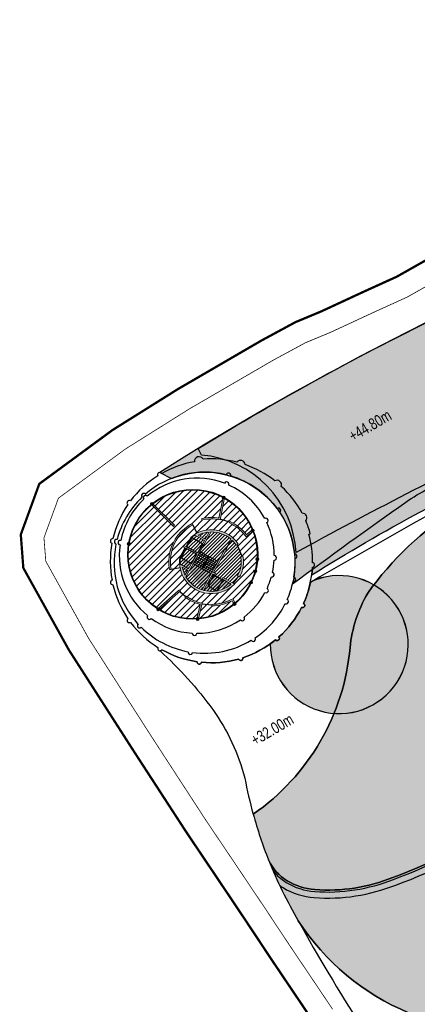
# Model space of a CAD drawing. Header units: millimetres. Extents: x -1402 to -179, y -280 to 6164.
# Tile 179 of 212: x -786 to -734, y 4526 to 4655. Entities that reach past the tile are written whole.
import ezdxf

# ---------------------------------------------------------------- set-up
doc = ezdxf.new("R2010")
doc.units = ezdxf.units.MM
doc.linetypes.add('AJN-Limite', pattern=[1.25, 0.5, -0.25, 0, -0.25, 0, -0.25])
doc.linetypes.add('DASH', pattern=[0.35, 0.25, -0.1])
for name, color, linetype, lineweight in [('AJN-2-SBT-C', 2, 'CONTINUOUS', 20), ('AJN-4-PRT-C', 41, 'CONTINUOUS', 30), ('AJN-4-VIT-C', 130, 'CONTINUOUS', 30), ('AJN-5-ASC-C', 230, 'CONTINUOUS', 30), ('AJN-7-500-A', 10, 'CONTINUOUS', 18), ('GEO-1-LIM-V', 10, 'AJN-Limite', 25)]:
    doc.layers.add(name, color=color, linetype=linetype, lineweight=lineweight)
for name, color, linetype, true_color in [('AJN-2-SBT-H', 7, 'CONTINUOUS', 0x6e6e6e), ('AJN-9-SRF-MARINHORIZON-CIRUCLATION 100 %', 7, 'CONTINUOUS', 0xd100d1), ('AJN-9-SRF-MARINHORIZON-HOUSING SIMPLEX', 7, 'CONTINUOUS', 0x71c6c3)]:
    doc.layers.add(name, color=color, linetype=linetype, true_color=true_color)
for name, color, linetype in [('AJN-2-SBT-V', 51, 'CONTINUOUS'), ('AJN-7-PER-V', 8, 'CONTINUOUS'), ('AJN-8-251-H', 251, 'CONTINUOUS'), ('AJN-8-254-H', 254, 'CONTINUOUS')]:
    doc.layers.add(name, color=color, linetype=linetype)
doc.layers.add('AJN-6-Etang', color=7, linetype='CONTINUOUS', lineweight=15, true_color=0x46a499)
doc.styles.get("Standard").update_dxf_attribs({"font": 'rs.shx', "bigfont": 'hztxt.shx'})
pattern_1 = [(45, (0, 4500), (-0.4490128, 0.4490128), [])]
pattern_2 = [(45, (0, 4500), (-0.2245064, 0.2245064), [])]

msp = doc.modelspace()

# ---------------------------------------------------------------- hatches: boundary and pattern name
at = {"layer": 'AJN-2-SBT-H'}
h = msp.add_hatch(color=256, dxfattribs=at)
h.dxf.hatch_style = 1
edge = h.paths.add_edge_path()
edge.add_arc((-768.69, 4591.37), 0.2, 0, 360)
h = msp.add_hatch(color=256, dxfattribs=at)
h.dxf.hatch_style = 1
edge = h.paths.add_edge_path()
edge.add_line((-768.61, 4591.43), (-765.72, 4588.58))
edge.add_arc((-760.88, 4583.8), 6.8, 135.3684, 137.0538)
edge.add_line((-765.86, 4588.43), (-768.77, 4591.3))
edge.add_line((-768.77, 4591.3), (-768.61, 4591.43))
edge = h.paths.add_edge_path()
edge.add_arc((-760.88, 4583.8), 5.6, 168.8129, 190.5569)
edge.add_line((-766.39, 4582.78), (-766.19, 4582.81))
edge.add_arc((-760.88, 4583.8), 5.4, 116.9311, 190.5569, ccw=False)
edge.add_line((-763.33, 4588.62), (-763.42, 4588.79))
edge.add_arc((-760.88, 4583.8), 5.6, 116.9311, 166.7665)
edge.add_line((-766.34, 4585.08), (-766.38, 4584.89))
edge = h.paths.add_edge_path()
edge.add_line((-755.41, 4587.8), (-756.34, 4587.08))
edge.add_line((-756.34, 4587.08), (-756.46, 4587.23))
edge.add_arc((-760.88, 4583.8), 5.6, 37.8038, 65.167)
edge.add_line((-758.53, 4588.88), (-758.45, 4589.07))
edge.add_arc((-760.88, 4583.8), 5.8, 37.8038, 65.167, ccw=False)
edge.add_line((-756.3, 4587.36), (-755.49, 4587.99))
edge.add_line((-755.49, 4587.99), (-755.41, 4587.8))
edge = h.paths.add_edge_path()
edge.add_line((-759.16, 4592.16), (-759.75, 4589.29))
edge.add_arc((-760.88, 4583.8), 5.6, 78.3284, 102.837)
edge.add_line((-762.13, 4589.26), (-762.17, 4589.46))
edge.add_arc((-760.88, 4583.8), 5.8, 80.3052, 102.837, ccw=False)
edge.add_line((-759.91, 4589.52), (-759.35, 4592.26))
edge.add_line((-759.35, 4592.26), (-759.16, 4592.16))
edge = h.paths.add_edge_path()
edge.add_line((-765.25, 4579.98), (-767.94, 4577.62))
edge.add_line((-767.94, 4577.62), (-767.77, 4577.51))
edge.add_line((-767.77, 4577.51), (-764.96, 4579.96))
edge.add_arc((-760.88, 4583.8), 5.6, 221.2109, 223.2576, ccw=False)
edge.add_line((-765.1, 4580.11), (-765.25, 4579.98))
h = msp.add_hatch(color=256, dxfattribs=at)
h.dxf.hatch_style = 1
edge = h.paths.add_edge_path()
edge.add_arc((-759.27, 4592.19), 0.2, 0, 360)
h = msp.add_hatch(color=256, dxfattribs=at)
h.dxf.hatch_style = 1
edge = h.paths.add_edge_path()
edge.add_arc((-760.88, 4583.8), 4.1, 172.2256, 184.8029)
edge.add_line((-764.97, 4583.46), (-763.9, 4582.86))
edge.add_line((-763.9, 4582.86), (-762.82, 4584.77))
edge.add_line((-762.82, 4584.77), (-764.6, 4585.76))
edge.add_arc((-760.88, 4583.8), 4.2, 149.5183, 152.2466, ccw=False)
edge.add_line((-764.5, 4585.93), (-762.73, 4584.94))
edge.add_line((-762.73, 4584.94), (-761.81, 4586.57))
edge.add_line((-761.81, 4586.57), (-763.06, 4587.28))
edge.add_arc((-760.88, 4583.8), 4.1, 122.0092, 129.2981)
edge.add_line((-763.48, 4586.97), (-763.57, 4587.03))
edge.add_arc((-760.88, 4583.8), 4.2, 33.4032, 129.8294, ccw=False)
edge.add_line((-757.38, 4586.11), (-757.63, 4585.95))
edge.add_arc((-760.88, 4583.8), 3.9, 33.4032, 46.7299)
edge.add_line((-758.21, 4586.64), (-758.34, 4586.41))
edge.add_line((-758.34, 4586.41), (-758.52, 4586.5))
edge.add_line((-758.52, 4586.5), (-758.36, 4586.78))
edge.add_arc((-760.88, 4583.8), 3.9, 49.7385, 90.8548)
edge.add_line((-760.94, 4587.7), (-764.25, 4581.83))
edge.add_arc((-760.88, 4583.8), 3.9, 210.3695, 251.4858)
edge.add_line((-762.12, 4580.1), (-759.11, 4585.46))
edge.add_line((-759.11, 4585.46), (-758.93, 4585.36))
edge.add_line((-758.93, 4585.36), (-760.6, 4582.4))
edge.add_line((-760.6, 4582.4), (-760.27, 4582.21))
edge.add_line((-760.27, 4582.21), (-760.37, 4582.03))
edge.add_line((-760.37, 4582.03), (-760.7, 4582.22))
edge.add_line((-760.7, 4582.22), (-761.93, 4580.04))
edge.add_arc((-760.88, 4583.8), 3.9, 254.4943, 259.0846)
edge.add_arc((-760.88, 4583.8), 3.9, 259.0846, 307.0673)
edge.add_arc((-760.88, 4583.8), 3.9, 307.0673, 311.3421)
edge.add_line((-758.31, 4580.87), (-759.5, 4581.54))
edge.add_line((-759.5, 4581.54), (-759.4, 4581.72))
edge.add_line((-759.4, 4581.72), (-758.15, 4581.02))
edge.add_arc((-760.88, 4583.8), 3.9, 314.4272, 315.7995)
edge.add_line((-758.09, 4581.08), (-757.87, 4580.87))
edge.add_arc((-760.88, 4583.8), 4.2, 257.7228, 315.7995, ccw=False)
edge.add_arc((-760.88, 4583.8), 4.2, 171.6861, 257.7228, ccw=False)
edge.add_line((-765.04, 4584.41), (-764.95, 4584.36))
edge = h.paths.add_edge_path(flags=16)
edge.add_line((-761.71, 4586.75), (-762.65, 4587.28))
edge.add_arc((-760.88, 4583.8), 3.9, 94.3191, 116.9311, ccw=False)
edge.add_line((-761.18, 4587.69), (-761.71, 4586.75))
edge = h.paths.add_edge_path(flags=16)
edge.add_line((-764.72, 4583.09), (-764, 4582.68))
edge.add_line((-764, 4582.68), (-764.36, 4582.04))
edge.add_arc((-760.88, 4583.8), 3.9, 190.5569, 206.9052, ccw=False)
h = msp.add_hatch(color=256, dxfattribs=at)
h.dxf.hatch_style = 1
edge = h.paths.add_edge_path()
edge.add_arc((-755.46, 4587.88), 0.2, 0, 360)
h = msp.add_hatch(color=256, dxfattribs=at)
h.dxf.hatch_style = 1
edge = h.paths.add_edge_path()
edge.add_arc((-771.73, 4586.15), 0.2, 0, 360)
h = msp.add_hatch(color=256, dxfattribs=at)
h.dxf.hatch_style = 1
edge = h.paths.add_edge_path()
edge.add_line((-756.76, 4583.01), (-756.8, 4582.82))
edge.add_arc((-760.88, 4583.8), 4.2, 331.5749, 346.4254, ccw=False)
edge.add_line((-757.19, 4581.8), (-757.46, 4581.95))
edge.add_arc((-760.88, 4583.8), 3.9, 331.5749, 356.6261)
edge.add_arc((-760.88, 4583.8), 3.9, 356.6261, 370.3126)
edge.add_line((-757.05, 4584.5), (-756.75, 4584.55))
edge.add_arc((-760.88, 4583.8), 4.2, -3.3739, 10.3126, ccw=False)
edge.add_arc((-760.88, 4583.8), 4.2, 349.154, 356.6261, ccw=False)
h = msp.add_hatch(color=256, dxfattribs=at)
h.dxf.hatch_style = 1
edge = h.paths.add_edge_path()
edge.add_arc((-754.87, 4584.13), 0.2, 0, 360)
h = msp.add_hatch(color=256, dxfattribs=at)
h.dxf.hatch_style = 1
edge = h.paths.add_edge_path()
edge.add_arc((-755.15, 4582.54), 0.2, 0, 360)
h = msp.add_hatch(color=256, dxfattribs=at)
h.dxf.hatch_style = 1
edge = h.paths.add_edge_path()
edge.add_arc((-755.68, 4581.08), 0.2, 0, 360)
h = msp.add_hatch(color=256, dxfattribs=at)
h.dxf.hatch_style = 1
edge = h.paths.add_edge_path()
edge.add_line((-762.36, 4578.19), (-762.79, 4576.29))
edge.add_line((-762.79, 4576.29), (-762.58, 4576.3))
edge.add_line((-762.58, 4576.3), (-762.12, 4578.34))
edge.add_arc((-760.88, 4583.8), 5.6, 232.7424, 257.251, ccw=False)
edge.add_line((-764.28, 4579.34), (-764.4, 4579.19))
edge.add_arc((-760.88, 4583.8), 5.8, 232.7424, 255.2742)
h = msp.add_hatch(color=256, dxfattribs=at)
h.dxf.hatch_style = 1
edge = h.paths.add_edge_path()
edge.add_line((-758.18, 4578.67), (-757.94, 4578.21))
edge.add_line((-757.94, 4578.21), (-757.78, 4578.34))
edge.add_line((-757.78, 4578.34), (-758.1, 4578.94))
edge.add_line((-758.1, 4578.94), (-758.28, 4578.85))
edge.add_arc((-760.88, 4583.8), 5.6, 270.4124, 297.7756, ccw=False)
edge.add_line((-760.84, 4578.2), (-760.84, 4578))
edge.add_arc((-760.88, 4583.8), 5.8, 270.4124, 297.7756)
h = msp.add_hatch(color=256, dxfattribs=at)
h.dxf.hatch_style = 1
edge = h.paths.add_edge_path()
edge.add_arc((-767.86, 4577.56), 0.2, 0, 360)
h = msp.add_hatch(color=256, dxfattribs=at)
h.dxf.hatch_style = 1
edge = h.paths.add_edge_path()
edge.add_arc((-757.86, 4578.27), 0.2, 0, 360)
h = msp.add_hatch(color=256, dxfattribs=at)
h.dxf.hatch_style = 1
edge = h.paths.add_edge_path()
edge.add_arc((-762.69, 4576.29), 0.2, 0, 360)
at = {"layer": 'AJN-6-Etang', "transparency": 33554687}
h = msp.add_hatch(color=256, dxfattribs=at)
h.dxf.hatch_style = 1
h.set_gradient(color1=(39, 228, 241), rotation=300, centered=1, tint=0.757097)
h.paths.add_polyline_path([(-541.57, 4630.57, -0.191795), (-547.92, 4636.69, 0.000807), (-554.3, 4636.18, 0.00076), (-560.51, 4635.68, -0.023982), (-575, 4635.17, -0.033008), (-593.69, 4632.82, -0.034223), (-614.17, 4631.17, 0.002236), (-614.92, 4631.14, 0.022173), (-626.05, 4629.1, -0.065305), (-630.71, 4628.65, -0.00299), (-639.44, 4627.05, -0.003401), (-647.79, 4624.39, -0.046928), (-658.68, 4622.1, 0.063557), (-675.85, 4616.77, -0.010457), (-697.92, 4606.91, -0.011693), (-714.61, 4599.23, 0.01967), (-728.52, 4590.83, 0.099954), (-740.38, 4579.65, 0.10929), (-742.69, 4572.56, -0.222464), (-755.41, 4550.68, 0.026891), (-753.39, 4544.67, 0.149407), (-750.95, 4541.94, 0.11867), (-747.32, 4540.78, 0.113891), (-737.08, 4542.37, 0.168279), (-711.94, 4562.49, 0.026031), (-704.15, 4575.9, -0.080527), (-690.06, 4596.38, -0.098658), (-667.12, 4610.08, -0.092955), (-604.55, 4621.72, 0.029718), (-591.61, 4622.2, 0.021841), (-582.53, 4623.9, -0.029034), (-577.22, 4624.55, -0.070228), (-548.53, 4622.05, -0.025626), (-538.25, 4618.72, 0.050461), (-534.57, 4617.57, 0.033732), (-534.01, 4617.52, 0.062578), (-533.57, 4617.57, 0.130004), (-533.26, 4617.75, 0.153463), (-533.12, 4617.99, 0.135749), (-533.14, 4618.24), (-533.1, 4618.13, 0.10194), (-533.16, 4618.59), (-534.45, 4622.79, 0.224712)])
at = {"layer": 'AJN-6-Etang', "linetype": 'Continuous', "transparency": 33554687}
h = msp.add_hatch(color=256, dxfattribs=at)
h.dxf.hatch_style = 1
h.set_gradient(color1=(166, 228, 247), rotation=200, centered=1, tint=0.8, name='INVCURVED')
edge = h.paths.add_edge_path()
edge.add_arc((-539.69, 4646.38), 32.85, 259.0174, 283.7331)
edge.add_line((-531.89, 4614.47), (-533.13, 4618.23))
edge.add_arc((-533.57, 4618.06), 0.471, -70.6203, 20.1925, ccw=False)
edge.add_arc((-533.99, 4619.26), 1.74, 267.0779, 289.3427, ccw=False)
edge.add_arc((-533.93, 4621.72), 4.2, 261.1793, 267.8351, ccw=False)
edge.add_arc((-530.74, 4636.33), 19.14, 246.9189, 258.474, ccw=False)
edge.add_arc((-575.93, 4520.15), 105.52, 69.0801, 74.9519)
edge.add_arc((-571.73, 4521.66), 103.04, 76.9888, 93.0574)
edge.add_arc((-574.26, 4578.54), 46.11, 93.6854, 100.3376)
edge.add_arc((-606.58, 4726.95), 105.82, 278.1314, 283.1362, ccw=False)
edge.add_arc((-602.09, 4730.69), 109, 268.7077, 275.5166, ccw=False)
edge.add_arc((-604.81, 4449.09), 172.63, 89.915, 111.1578)
edge.add_arc((-644.2, 4545.65), 68.39, 109.5782, 132.116)
edge.add_arc((-633.94, 4542.69), 77.66, 136.2722, 154.6878)
edge.add_arc((-836.77, 4644.02), 149.1, 326.8486, 332.8131, ccw=False)
edge.add_arc((-753.55, 4588.71), 49.18, 289.5713, 327.78, ccw=False)
edge.add_arc((-745.64, 4563.77), 23.05, 265.806, 291.7959, ccw=False)
edge.add_arc((-746.73, 4548.9), 8.14, 238.7353, 265.806, ccw=False)
edge.add_arc((-747.7, 4547.29), 6.26, 204.7452, 238.7353, ccw=False)
edge.add_arc((-698.61, 4566.45), 58.95, 201.6826, 210.3253)
edge.add_arc((-722.78, 4554.06), 31.86, 213.0342, 247.3748)
edge.add_arc((-731.57, 4532.95), 9, 247.3748, 297.9607)
edge.add_arc((-691.67, 4457.77), 76.11, 113.0774, 117.9607, ccw=False)
edge.add_arc((-801.55, 4708.59), 197.73, 293.8824, 315.3027)
edge.add_arc((-561.81, 4484.38), 130.72, 83.0294, 139.3583, ccw=False)
at = {"layer": 'AJN-8-254-H'}
h = msp.add_hatch(color=255, dxfattribs=at)
h.dxf.hatch_style = 1
h.paths.add_polyline_path([(-563.56, 4655.44, 0.006777), (-574.05, 4655.23), (-572.7, 4653.43), (-567.56, 4636.78, -0.032008), (-555.74, 4638.44, 0.106766)])
h.paths.add_polyline_path([(-556.37, 4655.45), (-560.77, 4655.45, 0.001802), (-563.56, 4655.44, -0.106766), (-555.74, 4638.44, -0.032965), (-548.54, 4638.4, 0.107066)])
h.paths.add_polyline_path([(-555.74, 4638.44, 0.032008), (-567.56, 4636.78), (-567.1, 4635.28, 0.010904), (-560.51, 4635.68, -0.00076), (-554.3, 4636.18, -0.000782), (-547.92, 4636.69, -0.03835), (-548.54, 4638.4, 0.032976)])
h.paths.add_polyline_path([(-572.7, 4653.43), (-574.05, 4655.23, 0.096548), (-718.33, 4621.93), (-708.26, 4604.72), (-689.3, 4612.9, -0.044323), (-654.14, 4623.93), (-628.21, 4629.49, -0.041971), (-614.17, 4631.17, 0.037092), (-591.99, 4633.08), (-579.22, 4634.85, -0.050284), (-570.53, 4635.18, 0.005676), (-567.1, 4635.28)])
h.paths.add_polyline_path([(-591.99, 4633.08, -0.002865), (-593.69, 4632.82, 0.033008), (-575, 4635.17, 0.007398), (-570.53, 4635.18, 0.050284), (-579.22, 4634.85)], flags=17)
h.paths.add_polyline_path([(-628.21, 4629.49), (-639.15, 4627.14, -0.000118), (-639.44, 4627.05, 0.00299), (-630.71, 4628.65, 0.065305), (-626.05, 4629.1, -0.022173), (-614.92, 4631.14, 0.039732)], flags=17)
h.paths.add_polyline_path([(-718.33, 4621.93, 0.008435), (-730.16, 4616.41), (-720.59, 4600.04, 0.012284), (-749.79, 4584.99, 0.376855), (-762.2, 4597.78), (-762.65, 4598.63, 0.003821), (-767.67, 4595.5), (-766.15, 4594.71, -0.607479), (-750.25, 4580.88, -0.006356), (-735.36, 4591.62, -0.067918), (-729.35, 4594.72, 0.025046), (-675.85, 4616.77, -0.063557), (-658.68, 4622.1, 0.046928), (-647.79, 4624.39, 0.003401), (-639.44, 4627.05, 0.000118), (-639.15, 4627.14), (-654.14, 4623.93, 0.044323), (-689.3, 4612.9), (-708.26, 4604.72)])
h.paths.add_polyline_path([(-730.16, 4616.41, 0.023937), (-762.65, 4598.63), (-762.2, 4597.78, -0.376855), (-749.79, 4584.99, -0.012284), (-720.59, 4600.04)], flags=17)
h.paths.add_polyline_path([(-718.67, 4597.71, 0.016084), (-708.01, 4602.76, -0.009863), (-729.35, 4594.72, 0.067918), (-735.36, 4591.62, 0.005243), (-747.66, 4582.79, -0.013753), (-747.73, 4582.06, -0.031979)], flags=17)
h = msp.add_hatch(color=255, dxfattribs=at)
h.dxf.hatch_style = 1
h.paths.add_polyline_path([(-747.89, 4581.15, -0.055968), (-748.8, 4578.33, -0.268718), (-748.65, 4578.07, -0.529291), (-749.06, 4577.79, -0.092522), (-752.03, 4573.93, -0.160339), (-751.98, 4573.75, -0.670041), (-752.49, 4573.54, -0.016044), (-753.16, 4573.02, 3.446576)])
at = {"layer": 'AJN-9-SRF-MARINHORIZON-CIRUCLATION 100 %'}
h = msp.add_hatch(dxfattribs=at)
h.set_pattern_fill('ANSI31', color=256, scale=0.1)
h.set_pattern_definition(pattern_2)
h.paths.add_polyline_path([(-759.11, 4585.46), (-759.02, 4585.41), (-758.43, 4586.46), (-758.52, 4586.5), (-758.36, 4586.78, 0.181354), (-760.94, 4587.7), (-762.39, 4585.13), (-761.26, 4584.49), (-761.17, 4584.45), (-760.04, 4583.81)])
h.paths.add_polyline_path([(-761.26, 4584.49), (-762.39, 4585.13), (-762.52, 4584.91), (-761.38, 4584.27)])
h.paths.add_polyline_path([(-761.17, 4584.45), (-761.26, 4584.49), (-762.15, 4582.91), (-762.06, 4582.86)])
h.paths.add_polyline_path([(-761.17, 4584.45), (-761.3, 4584.22), (-760.16, 4583.58), (-760.04, 4583.81)])
h.paths.add_polyline_path([(-761.3, 4584.22), (-761.43, 4583.99), (-760.29, 4583.35), (-760.16, 4583.58)])
h.paths.add_polyline_path([(-762.52, 4584.91), (-762.64, 4584.68), (-761.51, 4584.04), (-761.38, 4584.27)])
h.paths.add_polyline_path([(-761.51, 4584.04), (-762.64, 4584.68), (-762.77, 4584.45), (-761.64, 4583.82)])
h.paths.add_polyline_path([(-761.43, 4583.99), (-761.55, 4583.77), (-760.42, 4583.13), (-760.29, 4583.35)])
h.paths.add_polyline_path([(-761.55, 4583.77), (-761.68, 4583.54), (-760.55, 4582.9), (-760.42, 4583.13)])
h.paths.add_polyline_path([(-761.64, 4583.82), (-762.77, 4584.45), (-762.9, 4584.23), (-761.77, 4583.59)])
h.paths.add_polyline_path([(-762.9, 4584.23), (-763.03, 4584), (-761.9, 4583.36), (-761.77, 4583.59)])
h.paths.add_polyline_path([(-761.68, 4583.54), (-761.81, 4583.31), (-760.68, 4582.68), (-760.55, 4582.9)])
h.paths.add_polyline_path([(-761.81, 4583.31), (-761.94, 4583.09), (-760.8, 4582.45), (-760.68, 4582.68)])
h.paths.add_polyline_path([(-763.03, 4584), (-763.16, 4583.77), (-762.02, 4583.14), (-761.9, 4583.36)])
h.paths.add_polyline_path([(-763.16, 4583.77), (-763.28, 4583.55), (-762.15, 4582.91), (-762.02, 4583.14)])
h.paths.add_polyline_path([(-761.94, 4583.09), (-762.06, 4582.86), (-760.93, 4582.22), (-760.8, 4582.45)])
h.paths.add_polyline_path([(-762.06, 4582.86), (-762.15, 4582.91), (-763.28, 4583.55), (-764.25, 4581.83, 0.181354), (-762.12, 4580.1), (-760.93, 4582.22)])
h = msp.add_hatch(dxfattribs=at)
h.set_pattern_fill('ANSI31', color=256, scale=0.1)
h.set_pattern_definition(pattern_2)
h.paths.add_polyline_path([(-761.71, 4586.75), (-761.18, 4587.69, 0.098985), (-762.65, 4587.28)])
h.paths.add_polyline_path([(-756.99, 4583.57, 0.059789), (-757.05, 4584.5), (-756.9, 4584.53), (-757.5, 4586.03), (-757.63, 4585.95, 0.058214), (-758.21, 4586.64), (-758.34, 4586.41), (-758.43, 4586.46), (-759.02, 4585.41), (-758.93, 4585.36), (-760.6, 4582.4), (-760.27, 4582.21), (-760.37, 4582.03), (-760.7, 4582.22), (-761.93, 4580.04, 0.020032), (-761.62, 4579.97, 0.212477), (-758.53, 4580.69, 0.018655), (-758.31, 4580.87), (-759.5, 4581.54), (-759.4, 4581.72), (-758.15, 4581.02, 0.005988), (-758.09, 4581.08), (-757.98, 4580.98), (-757.32, 4581.87), (-757.46, 4581.95, 0.109744)])
h.paths.add_polyline_path([(-759.38, 4581.36), (-760.17, 4579.97), (-761.38, 4580.65), (-760.6, 4582.05)], flags=16)
h.paths.add_polyline_path([(-760.6, 4582.05), (-761.38, 4580.65), (-760.17, 4579.97), (-759.38, 4581.36)], flags=0)
h = msp.add_hatch(dxfattribs=at)
h.set_pattern_fill('ANSI31', color=256, scale=0.1)
h.set_pattern_definition(pattern_2)
h.paths.add_polyline_path([(-763.06, 4587.28, 0.031814), (-763.48, 4586.97), (-763.53, 4587), (-764.21, 4585.77), (-762.73, 4584.94), (-764.12, 4585.73), (-763.43, 4586.95), (-762.04, 4586.16), (-761.81, 4586.57)])
h.paths.add_polyline_path([(-762.04, 4586.16), (-763.43, 4586.95), (-764.12, 4585.73), (-762.73, 4584.94)])
h.paths.add_polyline_path([(-764.91, 4584.33), (-764.22, 4585.55), (-764.32, 4585.6), (-764.99, 4584.38), (-764.95, 4584.36, 0.054934), (-764.97, 4583.46), (-763.9, 4582.86), (-763.51, 4583.55)])
h.paths.add_polyline_path([(-762.82, 4584.77), (-764.22, 4585.55), (-764.91, 4584.33), (-763.51, 4583.55)])
h.paths.add_polyline_path([(-764, 4582.68), (-764.72, 4583.09, 0.071454), (-764.36, 4582.04)])
h = msp.add_hatch(dxfattribs=at)
h.set_pattern_fill('ANSI31', color=256, scale=0.1)
h.set_pattern_definition(pattern_2)
h.paths.add_polyline_path([(-759.38, 4581.36), (-760.6, 4582.05), (-761.38, 4580.65), (-760.17, 4579.97)])
at = {"layer": 'AJN-9-SRF-MARINHORIZON-HOUSING SIMPLEX'}
h = msp.add_hatch(dxfattribs=at)
h.set_pattern_fill('ANSI31', color=256, scale=0.2)
h.set_pattern_definition(pattern_1)
h.paths.add_polyline_path([(-759.4, 4592.04, -0.230231), (-759.47, 4592.19, -0.120376), (-759.45, 4592.29, 0.291581), (-768.52, 4591.47, -0.137479), (-768.49, 4591.37, -0.063929), (-768.5, 4591.32), (-765.72, 4588.58, 0.007354), (-765.86, 4588.43), (-768.64, 4591.17, -0.261877), (-768.83, 4591.22, 0.171613), (-771.67, 4586.34, -0.322572), (-771.53, 4586.15, -0.415628), (-771.73, 4585.95, 0.035122), (-771.82, 4584.76, 0.252052), (-768.01, 4577.69, -0.310756), (-767.79, 4577.75), (-765.25, 4579.98), (-765.1, 4580.11, 0.008931), (-764.96, 4579.96), (-765.05, 4579.88), (-764.34, 4579.27), (-764.28, 4579.34, 0.098323), (-762.31, 4578.39), (-762.12, 4578.34), (-762.14, 4578.24), (-760.84, 4578.1), (-760.84, 4578.2, 0.119965), (-758.28, 4578.85), (-758.1, 4578.94), (-757.85, 4578.47, -0.175881), (-757.73, 4578.42, 0.093959), (-755.8, 4580.92, -0.247977), (-755.88, 4581.08, -0.504074), (-755.62, 4581.28, 0.034012), (-755.22, 4582.35, -0.312128), (-755.35, 4582.54, -0.464627), (-755.12, 4582.74, 0.035793), (-754.91, 4583.93, -0.352778), (-755.07, 4584.13, -0.395424), (-754.88, 4584.33, 0.012859), (-754.87, 4584.76, 0.088434), (-755.4, 4587.69, -0.189993), (-755.54, 4587.69), (-756.34, 4587.08), (-756.46, 4587.23, 0.119965), (-758.53, 4588.88), (-758.49, 4588.98), (-759.73, 4589.39), (-759.75, 4589.29), (-759.95, 4589.32, 0.098323), (-762.13, 4589.26), (-762.17, 4589.46, -0.098632), (-759.91, 4589.52)])
h.paths.add_polyline_path([(-763.42, 4588.79), (-763.33, 4588.62), (-762.79, 4587.55, -0.381502), (-757.38, 4586.11), (-757.5, 4586.03), (-756.9, 4584.53), (-756.75, 4584.55, -0.059789), (-756.69, 4583.55, -0.032615), (-756.76, 4583.01), (-756.8, 4582.82, -0.064888), (-757.19, 4581.8), (-757.32, 4581.87), (-757.98, 4580.98), (-757.87, 4580.87, -0.258975), (-761.78, 4579.7, -0.301755), (-765.01, 4583.03), (-766.19, 4582.81), (-766.39, 4582.78, -0.095162), (-766.38, 4584.89), (-766.34, 4585.08, -0.220941)], flags=16)
h.paths.add_polyline_path([(-762.65, 4587.28, -0.098985), (-761.18, 4587.69), (-761.71, 4586.75)], flags=0)
h.paths.add_polyline_path([(-763.43, 4586.95), (-762.04, 4586.16), (-762.73, 4584.94), (-764.12, 4585.73)], flags=0)
h.paths.add_polyline_path([(-764.22, 4585.55), (-762.82, 4584.77), (-763.51, 4583.55), (-764.91, 4584.33)], flags=0)
h.paths.add_polyline_path([(-761.26, 4584.49), (-761.17, 4584.45), (-762.06, 4582.86), (-762.15, 4582.91)], flags=0)
h.paths.add_polyline_path([(-764.72, 4583.09), (-764, 4582.68), (-764.36, 4582.04, -0.071454)], flags=0)
h.paths.add_polyline_path([(-760.6, 4582.05), (-759.38, 4581.36), (-760.17, 4579.97), (-761.38, 4580.65)], flags=0)
h.paths.add_polyline_path([(-762.36, 4578.19, -0.098632), (-764.4, 4579.19), (-764.34, 4579.27), (-765.05, 4579.88), (-767.66, 4577.6, -0.048956), (-767.66, 4577.56, -0.106898), (-767.67, 4577.48, 0.148687), (-762.89, 4576.3, -0.313105), (-762.75, 4576.48)])
h.paths.add_polyline_path([(-758.03, 4578.17, -0.142899), (-758.06, 4578.27, -0.141539), (-758.03, 4578.38), (-758.18, 4578.67, -0.119965), (-760.84, 4578), (-760.84, 4578.1), (-762.14, 4578.24), (-762.55, 4576.44, -0.154489), (-762.49, 4576.34, 0.145361)])
h.paths.add_polyline_path([(-759.1, 4592.09, -0.157367), (-759.19, 4592.01), (-759.73, 4589.39), (-758.49, 4588.98), (-758.45, 4589.07, -0.119965), (-756.3, 4587.36), (-755.66, 4587.85, -0.031241), (-755.66, 4587.88, -0.301238), (-755.54, 4588.06, 0.162868)], flags=17)
h = msp.add_hatch(dxfattribs=at)
h.set_pattern_fill('ANSI31', color=256, scale=0.2)
h.set_pattern_definition(pattern_1)
h.paths.add_polyline_path([(-763.53, 4587), (-763.57, 4587.03, -0.056339), (-762.79, 4587.55), (-763.33, 4588.62, 0.332781), (-766.19, 4582.81), (-765.01, 4583.03, -0.082526), (-765.04, 4584.41), (-764.99, 4584.38), (-764.32, 4585.6), (-764.6, 4585.76, -0.011905), (-764.5, 4585.93), (-764.21, 4585.77)])

# ---------------------------------------------------------------- linework, layer by layer
at = {"layer": 'AJN-2-SBT-C'}
for p, q in [((-759.95, 4589.32), (-759.75, 4589.29)), ((-757.11, 4581.97), (-757.11, 4581.97)), ((-762.31, 4578.39), (-762.12, 4578.34))]:
    msp.add_line(p, q, dxfattribs=at)
for points in [[(-759.16, 4592.16), (-759.75, 4589.29, 0.107348), (-762.13, 4589.26), (-762.17, 4589.46, -0.098632), (-759.91, 4589.52), (-759.35, 4592.26)], [(-768.61, 4591.43), (-765.72, 4588.58, 0.007354), (-765.86, 4588.43), (-768.77, 4591.3)], [(-755.41, 4587.8), (-756.34, 4587.08), (-756.46, 4587.23, 0.119965), (-758.53, 4588.88), (-758.45, 4589.07, -0.119965), (-756.3, 4587.36), (-755.49, 4587.99)], [(-766.38, 4584.89), (-766.38, 4584.89, 0.095162), (-766.39, 4582.78), (-766.19, 4582.81, -0.332781), (-763.33, 4588.62), (-763.42, 4588.79, 0.220941), (-766.34, 4585.08), (-766.34, 4585.08)], [(-764.95, 4584.36, 0.054934), (-764.97, 4583.46), (-763.9, 4582.86), (-762.82, 4584.77), (-764.6, 4585.76, -0.011905), (-764.5, 4585.93), (-762.73, 4584.94), (-761.81, 4586.57), (-763.06, 4587.28, 0.031814), (-763.48, 4586.97), (-763.57, 4587.03, -0.447459), (-757.38, 4586.11), (-757.63, 4585.95, 0.058214), (-758.21, 4586.64), (-758.34, 4586.41), (-758.52, 4586.5), (-758.36, 4586.78, 0.181354), (-760.94, 4587.7), (-764.25, 4581.83, 0.181354), (-762.12, 4580.1), (-759.11, 4585.46), (-758.93, 4585.36), (-760.6, 4582.4), (-760.27, 4582.21), (-760.37, 4582.03), (-760.7, 4582.22), (-761.93, 4580.04, 0.020032), (-761.62, 4579.97, 0.212477), (-758.53, 4580.69, 0.018655), (-758.31, 4580.87), (-759.5, 4581.54), (-759.4, 4581.72), (-758.15, 4581.02, 0.005988), (-758.09, 4581.08), (-757.87, 4580.87, -0.258975), (-761.78, 4579.7, -0.394095), (-765.04, 4584.41)], [(-761.71, 4586.75), (-762.65, 4587.28, -0.098985), (-761.18, 4587.69)], [(-761.71, 4586.75), (-762.65, 4587.28, -0.098985), (-761.18, 4587.69)], [(-756.76, 4583.01), (-756.8, 4582.82), (-756.8, 4582.82, -0.064888), (-757.19, 4581.8), (-757.46, 4581.95, 0.109744), (-756.99, 4583.57, 0.059789), (-757.05, 4584.5), (-756.75, 4584.55, -0.059789), (-756.69, 4583.55, -0.032615), (-756.76, 4583.01)], [(-765.25, 4579.98), (-767.94, 4577.62), (-767.77, 4577.51), (-764.96, 4579.96, -0.008931), (-765.1, 4580.11)], [(-762.36, 4578.19), (-762.79, 4576.29), (-762.58, 4576.3), (-762.12, 4578.34, -0.107348), (-764.28, 4579.34), (-764.4, 4579.19, 0.098632)], [(-758.18, 4578.67), (-757.94, 4578.21), (-757.78, 4578.34), (-758.1, 4578.94), (-758.28, 4578.85, -0.119965), (-760.84, 4578.2), (-760.84, 4578, 0.119965)]]:
    msp.add_lwpolyline(points, format="xyb", close=True, dxfattribs=at)
msp.add_lwpolyline([(-759.11, 4585.46), (-759.11, 4585.46)], close=True, dxfattribs=at)
at = {"layer": 'AJN-2-SBT-C', "linetype": 'Continuous', "flags": 128}
msp.add_lwpolyline([(-764.72, 4583.09), (-764, 4582.68), (-764.36, 4582.04, -0.071454)], format="xyb", close=True, dxfattribs=at)
at = {"layer": 'AJN-2-SBT-C'}
for centre in [(-768.69, 4591.37), (-759.27, 4592.19), (-755.46, 4587.88), (-771.73, 4586.15), (-754.87, 4584.13), (-755.15, 4582.54), (-755.68, 4581.08), (-767.86, 4577.56), (-757.86, 4578.27), (-762.69, 4576.29)]:
    msp.add_circle(centre, 0.2, dxfattribs=at)
at = {"layer": 'AJN-2-SBT-H'}
msp.add_lwpolyline([(-759.02, 4585.41), (-758.43, 4586.46)], dxfattribs=at)
at = {"layer": 'AJN-2-SBT-V', "flags": 128}
for points in [[(-567.56, 4636.78, -0.032008), (-555.74, 4638.44, 0.106766), (-563.56, 4655.44, 0.140121), (-767.67, 4595.5), (-766.15, 4594.71, -0.607479), (-750.25, 4580.88, -0.006356), (-735.36, 4591.62, -0.067918), (-729.35, 4594.72, 0.025046), (-675.85, 4616.77, -0.063557), (-658.68, 4622.1, 0.046928), (-647.79, 4624.39, 0.003519), (-639.15, 4627.14, 0.003519)], [(-647.79, 4624.39, -0.046928), (-658.68, 4622.1, 0.063557), (-675.85, 4616.77, -0.010457), (-697.92, 4606.91, -0.011693), (-714.61, 4599.23, 0.01967), (-728.52, 4590.83, 0.099954), (-740.38, 4579.65, 0.10929), (-742.69, 4572.56, -0.222464), (-755.41, 4550.68, 0.026891), (-753.39, 4544.67, 0.149407), (-750.95, 4541.94, 0.11867), (-747.32, 4540.78, 0.113891), (-737.08, 4542.37, 0.168279), (-711.94, 4562.49, 0.026031), (-704.15, 4575.9, -0.080527), (-690.06, 4596.38, -0.098658), (-667.12, 4610.08, -0.092955), (-604.55, 4621.72, 0.029718)], [(-747.66, 4582.79, -0.013753), (-747.73, 4582.06, -0.031979), (-718.67, 4597.71, 0.016084), (-708.01, 4602.76, 0.016084)]]:
    msp.add_lwpolyline(points, format="xyb", dxfattribs=at)
at = {"layer": 'AJN-2-SBT-V', "linetype": 'Continuous', "flags": 128}
msp.add_lwpolyline([(-604.55, 4621.72, 0.092955), (-667.12, 4610.08, 0.098658), (-690.06, 4596.38, 0.080527), (-704.15, 4575.9, -0.026031), (-711.94, 4562.49, -0.168279), (-737.08, 4542.37, -0.113891), (-747.32, 4540.78, -0.11867), (-750.95, 4541.94, -0.149407), (-753.39, 4544.67, 0.037729), (-749.49, 4536.69, 0.150971), (-735.04, 4524.64, 0.224378), (-727.35, 4525, -0.02131), (-721.5, 4527.8, 0.093737), (-661, 4569.52, -0.250853), (-545.95, 4614.13, 0.108263)], format="xyb", dxfattribs=at)
at = {"layer": 'AJN-2-SBT-V', "flags": 128}
msp.add_lwpolyline([(-762.65, 4598.63, -0.023937), (-730.16, 4616.41), (-720.59, 4600.04, 0.012284), (-749.79, 4584.99, 0.376855), (-762.2, 4597.78)], format="xyb", close=True, dxfattribs=at)
at = {"layer": 'AJN-2-SBT-V', "linetype": 'Continuous', "flags": 128}
for points in [[(-728.52, 4590.83, -0.01967), (-714.61, 4599.23, 0.018604), (-728.23, 4592.26, 0.00352), (-747.9, 4581.09, -0.054793), (-748.8, 4578.33, -0.930329), (-749.06, 4577.79, -0.092522), (-752.03, 4573.93, -0.930329), (-752.49, 4573.54, -0.092517), (-756.76, 4571.2, -0.930329), (-757.33, 4571.03, -0.092522), (-762.19, 4570.6, -0.930329), (-762.78, 4570.68, -0.092522), (-767.39, 4572.24, -0.249493), (-767.64, 4572.11, -0.050961), (-760.71, 4564.39, -0.089979), (-756.51, 4555.4, 0.020604), (-755.41, 4550.68, 0.222464), (-742.69, 4572.56, -0.10929), (-740.38, 4579.65, -0.099954)], [(-664.07, 4522.11, 0.093893), (-649.9, 4540.52), (-651.19, 4541.17, 0.019637), (-649.2, 4545.52, -0.015726), (-647.38, 4549.96), (-646.06, 4549.37, -0.02495), (-643.88, 4553.56, -0.189198), (-617.3, 4574.45, 0.215421), (-648.82, 4551.2, -0.001962), (-655.38, 4540.15, -0.280841), (-678.84, 4529.23, -0.000059), (-688.56, 4530.98, 0.144885), (-716.65, 4529.67, 0.03841), (-727.35, 4525, -0.224378), (-735.04, 4524.64, -0.150971), (-749.49, 4536.69, 0.032866), (-732.17, 4509.76, 0.002338), (-729.35, 4506.26, 0.042539), (-724.98, 4503.41, 0.21111), (-704.95, 4500.72, 0.100205)]]:
    msp.add_lwpolyline(points, format="xyb", close=True, dxfattribs=at)
at = {"layer": 'AJN-2-SBT-V'}
msp.add_lwpolyline([(-747.89, 4581.15, -0.055968), (-748.8, 4578.33, -0.268718), (-748.65, 4578.07, -0.529291), (-749.06, 4577.79, -0.092522), (-752.03, 4573.93, -0.160339), (-751.98, 4573.75, -0.670041), (-752.49, 4573.54, -0.016044), (-753.16, 4573.02, 3.446576), (-747.89, 4581.15, -0.055968)], format="xyb", close=True, dxfattribs=at)
at = {"layer": 'AJN-4-PRT-C', "linetype": 'Continuous'}
for points in [[(-758.49, 4588.98), (-759.73, 4589.39)], [(-763.33, 4588.62), (-762.79, 4587.55)], [(-763.33, 4588.62), (-762.79, 4587.55)], [(-763.53, 4587), (-764.21, 4585.77)], [(-764.99, 4584.38), (-764.32, 4585.6)], [(-757.5, 4586.03), (-756.9, 4584.53)], [(-766.39, 4582.78), (-766.19, 4582.81), (-765.01, 4583.03)], [(-757.98, 4580.98), (-757.32, 4581.87)], [(-765.05, 4579.88), (-764.34, 4579.27)], [(-760.84, 4578.1), (-762.14, 4578.24)]]:
    msp.add_lwpolyline(points, dxfattribs=at)
at = {"layer": 'AJN-4-VIT-C'}
for radius in [8.52, 8.5, 8.47]:
    msp.add_circle((-763.34, 4584.76), radius, dxfattribs=at)
at = {"layer": 'AJN-5-ASC-C'}
for points in [[(-764.12, 4585.73), (-763.43, 4586.95), (-762.04, 4586.16), (-762.73, 4584.94), (-764.12, 4585.73)], [(-763.51, 4583.55), (-762.82, 4584.77), (-764.22, 4585.55), (-764.91, 4584.33), (-763.51, 4583.55)], [(-759.38, 4581.36), (-760.6, 4582.05), (-761.38, 4580.65), (-760.17, 4579.97), (-759.38, 4581.36)]]:
    msp.add_lwpolyline(points, dxfattribs=at)
at = {"layer": 'AJN-7-PER-V'}
for p, q in [((-762.39, 4585.13), (-761.26, 4584.49)), ((-763.03, 4584), (-761.9, 4583.36)), ((-762.9, 4584.23), (-761.77, 4583.59)), ((-762.77, 4584.45), (-761.64, 4583.82)), ((-762.64, 4584.68), (-761.51, 4584.04)), ((-762.52, 4584.91), (-761.38, 4584.27)), ((-760.29, 4583.35), (-761.43, 4583.99)), ((-760.16, 4583.58), (-761.3, 4584.22)), ((-760.04, 4583.81), (-761.17, 4584.45)), ((-763.28, 4583.55), (-762.15, 4582.91)), ((-763.16, 4583.77), (-762.02, 4583.14)), ((-760.93, 4582.22), (-762.06, 4582.86)), ((-760.8, 4582.45), (-761.94, 4583.09)), ((-760.68, 4582.68), (-761.81, 4583.31)), ((-760.55, 4582.9), (-761.68, 4583.54)), ((-760.42, 4583.13), (-761.55, 4583.77))]:
    msp.add_line(p, q, dxfattribs=at)
at = {"layer": 'AJN-7-PER-V', "ltscale": 5}
msp.add_lwpolyline([(-762, 4597.24, 0.827993), (-763.12, 4596.9, 0.086561), (-767.42, 4595.37, 0.930329), (-767.94, 4595.07, 0.092522), (-771.52, 4591.77, 0.930329), (-771.87, 4591.28, 0.092517), (-773.82, 4586.82, 0.930329), (-773.95, 4586.24, 0.092522), (-773.94, 4581.36, 0.930329), (-773.82, 4580.78, 0.092522), (-771.85, 4576.32, 0.930329), (-771.5, 4575.84, 0.092517), (-767.91, 4572.55, 0.930329), (-767.39, 4572.24, 0.092522), (-762.78, 4570.68, 0.930329), (-762.19, 4570.6, 0.092522), (-757.33, 4571.03, 0.930329), (-756.76, 4571.2, 0.092517), (-752.49, 4573.54, 0.930329), (-752.03, 4573.93, 0.092522), (-749.06, 4577.79, 0.930329), (-748.8, 4578.33, 0.092522), (-747.64, 4583.06, 0.930329), (-747.62, 4583.66, 0.071432), (-748.11, 4587.4), (-747.91, 4587.46, 0.033274), (-748.51, 4589.15, 0.680411), (-748.99, 4590.15, 0.083129), (-751.72, 4593.68, 0.682598), (-752.57, 4594.41, 0.083129), (-756.48, 4596.54, 0.680433), (-757.55, 4596.86, 0.083201), (-761.99, 4597.24)], format="xyb", dxfattribs=at)
at = {"layer": 'AJN-7-PER-V'}
msp.add_lwpolyline([(-762.06, 4582.86), (-761.17, 4584.45), (-761.26, 4584.49), (-762.15, 4582.91)], close=True, dxfattribs=at)
at = {"layer": 'AJN-7-PER-V', "ltscale": 5}
for centre, radius, start, end in [((-761.79, 4583.67), 11.88, 76.1228, 130.8718), ((-758.65, 4595.12), 0.3, 344.0323, 165.3183), ((-762.81, 4584.58), 10.17, 69.0522, 129.7309), ((-758.9, 4593.96), 0.3, 336.6257, 158.0981), ((-761.79, 4583.67), 11.88, 36.781, 73.2278), ((-762.81, 4584.58), 10.17, 28.7669, 65.6716), ((-761.79, 4583.67), 11.88, 133.7668, 165.2493), ((-762.81, 4584.58), 10.17, 133.1114, 168.6427), ((-769.78, 4592.45), 0.3, 41.6762, 222.9624), ((-769.54, 4592.2), 0.3, 40.6704, 222.1719), ((-752.1, 4590.53), 0.3, 304.6799, 125.9871), ((-761.79, 4583.67), 11.88, 5.467, 33.886), ((-753.75, 4589.21), 0.3, 296.3288, 117.8245), ((-762.81, 4584.58), 10.17, 0.1386, 25.3864), ((-773.34, 4586.4), 0.3, 76.4774, 256.9164), ((-772.84, 4586.29), 0.3, 79.4879, 261.1781), ((-761.79, 4583.67), 11.88, 168.1445, 222.6328), ((-762.81, 4584.58), 10.17, 172.0232, 230.5859), ((-762.81, 4584.58), 10.17, 347.5004, 356.7581), ((-752.64, 4584.3), 0.3, 267.6976, 89.199), ((-761.79, 4583.67), 11.88, 350.7973, 2.579), ((-749.97, 4584.5), 0.3, 278.0808, 89.9652), ((-762.81, 4584.58), 10.17, 335.0124, 344.1199), ((-744.12, 4572.92), 9.05, 179.3625, 114.6437), ((-752.95, 4582.09), 0.3, 255.059, 76.5613), ((-750.12, 4581.47), 0.3, 258.7065, 79.9931), ((-753.72, 4580.01), 0.3, 241.9334, 64.7116), ((-761.79, 4583.67), 11.88, 336.0007, 347.9023), ((-762.81, 4584.58), 10.17, 307.6143, 331.6326), ((-751.07, 4578.56), 0.3, 243.9101, 65.1963), ((-761.79, 4583.67), 11.88, 303.8764, 333.1057), ((-769.03, 4576.53), 0.3, 141.5285, 323.0238), ((-762.81, 4584.58), 10.17, 233.9665, 266.5993), ((-762.81, 4584.58), 10.17, 269.9799, 304.2338), ((-756.84, 4576.34), 0.3, 215.1747, 36.6734), ((-770.32, 4575.41), 0.3, 133.4371, 314.7234), ((-761.79, 4583.67), 11.88, 225.5278, 259.4262), ((-763.11, 4574.41), 0.3, 177.5419, 359.0373), ((-761.79, 4583.67), 11.88, 262.3212, 300.9814), ((-755.42, 4573.64), 0.3, 211.7861, 33.0717), ((-763.67, 4571.94), 0.3, 170.2307, 351.5167)]:
    msp.add_arc(centre, radius, start, end, dxfattribs=at)
at = {"layer": 'AJN-8-251-H', "linetype": 'Continuous', "flags": 128}
for points in [[(-752.79, 4543.24, 0.088385), (-751.08, 4541.73, 0.11867), (-747.34, 4540.53, 0.113838), (-736.99, 4542.13, 0.168243), (-711.73, 4562.35, 0.026035), (-703.92, 4575.79, -0.080511), (-689.89, 4596.2, -0.098637), (-667.03, 4609.85, -0.092957), (-604.55, 4621.47, 0.029725), (-591.58, 4621.95, 0.02184), (-582.48, 4623.66, -0.028993), (-577.21, 4624.3, -0.070213), (-548.59, 4621.81, -0.025605), (-538.34, 4618.49, 0.050476), (-534.61, 4617.32, 0.034159), (-534.01, 4617.27, 0.062791), (-533.51, 4617.33, 0.130004), (-533.09, 4617.57, 0.10222), (-532.92, 4617.81)], [(-751.94, 4541.34, 0.018186), (-751.49, 4541.04, 0.11867), (-747.4, 4539.73, 0.113676), (-736.71, 4541.38, 0.168131), (-711.06, 4561.92, 0.026046), (-703.21, 4575.43, -0.080458), (-689.33, 4595.62, -0.098569), (-666.75, 4609.1, -0.09296), (-604.56, 4620.67, 0.029747), (-591.49, 4621.15, 0.021836), (-582.32, 4622.87, -0.028861), (-577.16, 4623.51, -0.070167), (-548.78, 4621.04, -0.025535), (-538.64, 4617.74, 0.050506), (-534.76, 4616.54, 0.035275), (-534.02, 4616.47, 0.063241), (-533.32, 4616.55, 0.109774), (-532.64, 4616.89)]]:
    msp.add_lwpolyline(points, format="xyb", dxfattribs=at)
at = {"layer": 'GEO-1-LIM-V', "linetype": 'Continuous', "ltscale": 25, "const_width": 0.3}
msp.add_lwpolyline([(-732.04, 4623.74), (-736.57, 4621.18), (-740.91, 4619.21), (-746.43, 4616.65), (-749.86, 4615.22), (-754.34, 4612.8), (-765.32, 4606.42), (-773.88, 4601.06), (-783.48, 4594.01), (-785.91, 4587.36), (-785.58, 4582.98), (-779.6, 4572.22), (-774.4, 4564.11), (-770.96, 4558.75), (-764.15, 4548.27), (-759.71, 4541.67), (-756.45, 4536.81), (-753.11, 4531.77), (-747.51, 4523.46)], dxfattribs=at)
at = {"layer": 'GEO-1-LIM-V', "linetype": 'DASH', "ltscale": 5, "const_width": 0.1}
msp.add_lwpolyline([(-730.87, 4620.95), (-735.21, 4618.5), (-739.66, 4616.48), (-745.22, 4613.9), (-748.57, 4612.51), (-752.87, 4610.18), (-763.77, 4603.85), (-772.19, 4598.57), (-780.97, 4592.13), (-782.87, 4586.94), (-782.63, 4583.86), (-777.02, 4573.76), (-771.88, 4565.73), (-768.44, 4560.37), (-761.65, 4549.93), (-757.22, 4543.35), (-753.95, 4538.48), (-750.61, 4533.44), (-744.99, 4525.1)], dxfattribs=at)

# ---------------------------------------------------------------- texts
at = {"layer": 'AJN-7-500-A', "char_height": 1.5, "attachment_point": 8, "rotation": 30.3256}
for s, insert in [('{\\fSwis721 LtCn BT|b0|i0|c0|p34;+44.80m}', (-739.69, 4601)), ('{\\fSwis721 LtCn BT|b0|i0|c0|p34;+32.00m}', (-752.53, 4561.12))]:
    msp.add_mtext_dynamic_manual_height_columns(s, width=11.105, gutter_width=35.69, heights=[0], dxfattribs=dict(at, insert=insert))

doc.saveas('drawing.dxf')
